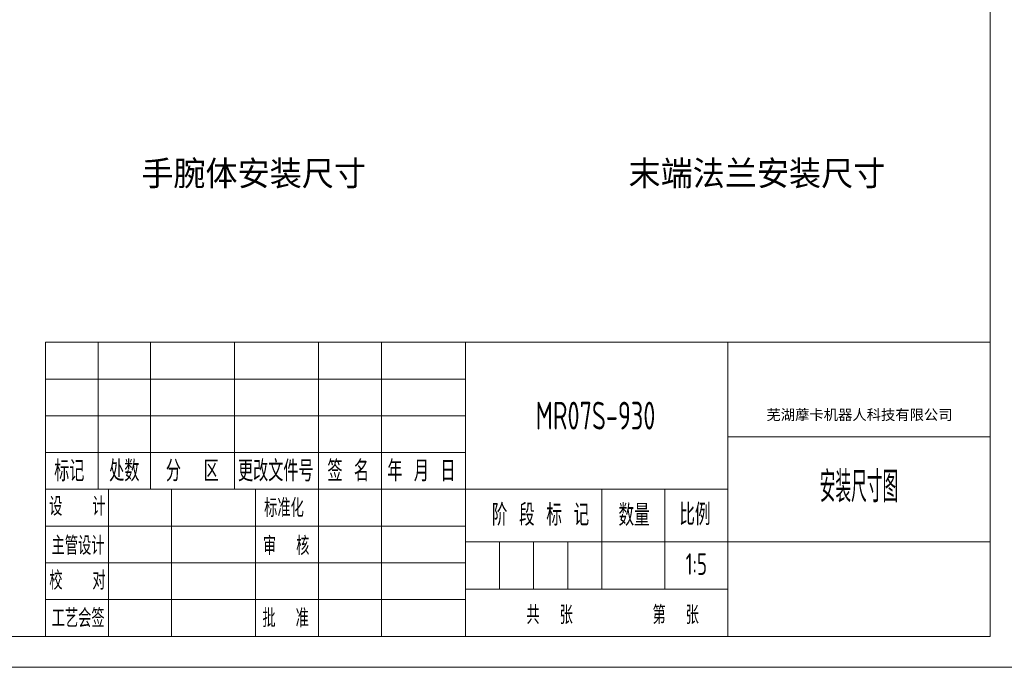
# Model space of a CAD drawing. Header units: millimetres. Extents: x 809 to 6054, y -5716 to -1261.
# Tile 52 of 94: x 4649 to 5447, y -5716 to -5192. Entities that reach past the tile are written whole.
import ezdxf
from ezdxf.enums import TextEntityAlignment as Align

# ---------------------------------------------------------------- set-up
doc = ezdxf.new("R2010")
doc.units = ezdxf.units.MM
doc.header["$LTSCALE"] = 0.3175
for name, color, linetype, lineweight in [('1轮廓实线层', 7, 'Continuous', 18), ('2细线层', 4, 'Continuous', 13), ('6文字层', 3, 'Continuous', 13), ('L2', 6, 'Continuous', 13), ('图框层', 7, 'Continuous', 18)]:
    doc.layers.add(name, color=color, linetype=linetype, lineweight=lineweight)
doc.styles.add('PC_TEXTSTYLE', font='ISOCP.SHX', dxfattribs={"width": 0.707, "bigfont": 'GBCBIG.SHX'})
doc.styles.add('仿宋体', font='txt')
doc.styles.add('标准汉字', font='gbenor.shx', dxfattribs={"bigfont": 'gbcbig.shx'})

# ---------------------------------------------------------------- blocks, each defined once
blk = doc.blocks.new('ZwmFrameMain_1_A4^_^无分区图框^_^landscape')
at = {"layer": '1轮廓实线层'}
for p in [(267, 200), (0, 0)]:
    blk.add_line(p, (267, 0), dxfattribs=at)
at = {"layer": '2细线层'}
blk.add_line((-25, -5), (272, -5), dxfattribs=at)
blk = doc.blocks.new('ZwmFrameMain_1_横向标题栏')
at = {"layer": '1轮廓实线层'}
for p, q in [((-153, 47.6), (0, 47.6)), ((-153, 0), (-153, 47.6))]:
    blk.add_line(p, q, dxfattribs=at)
at = {"layer": '2细线层', "color": 6, "linetype": 'Continuous'}
for p, q in [((-144.5, 23.8), (-144.5, 47.6)), ((-136, 23.8), (-136, 47.6)), ((-122.4, 23.8), (-122.4, 47.6)), ((-108.8, 0), (-108.8, 47.6)), ((-108.8, 23.8), (-108.8, 47.6)), ((-98.6, 0), (-98.6, 47.6)), ((-85, 0), (-85, 47.6)), ((-42.5, 0), (-42.5, 47.6)), ((-153, 41.65), (-85, 41.65)), ((-153, 35.7), (-85, 35.7)), ((-42.5, 32.3), (0, 32.3)), ((-153, 29.75), (-85, 29.75)), ((-153, 23.8), (-42.5, 23.8)), ((-142.8, 0), (-142.8, 23.8)), ((-132.6, 0), (-132.6, 23.8)), ((-62.9, 7.65), (-62.9, 23.8)), ((-52.7, 7.65), (-52.7, 23.8)), ((-153, 17.85), (-85, 17.85)), ((-85, 15.3), (0, 15.3)), ((-79.47, 7.65), (-79.47, 15.3)), ((-73.95, 7.65), (-73.95, 15.3)), ((-68.42, 7.65), (-68.42, 15.3)), ((-153, 11.9), (-85, 11.9)), ((-85, 7.65), (-42.5, 7.65)), ((-153, 5.95), (-85, 5.95))]:
    blk.add_line(p, q, dxfattribs=at)
at = {"layer": 'L2', "linetype": 'Continuous'}
blk.add_line((-119, 0), (-119, 23.8), dxfattribs=at)
at = {"layer": '6文字层', "color": 4, "linetype": 'Continuous', "insert": (-21.17, 35.77), "char_height": 1.7, "width": 46.9115, "attachment_point": 5, "style": '仿宋体'}
blk.add_mtext('芜湖藦卡机器人科技有限公司', dxfattribs=at)
at = {"layer": '6文字层', "color": 6, "style": '标准汉字'}
for s, insert, char_height, width, attachment_point in [('标记', (-149.17, 26.77), 3.4, 9.9025, 5), ('处数', (-140.26, 26.77), 3.4, 9.7325, 5), ('分  区', (-129.24, 26.77), 3.4, 16.2896, 5), ('更改文件号', (-115.72, 26.77), 3.4, 24.905, 5), ('签 名', (-103.99, 26.77), 3.4, 12.6286, 5), ('年 月 日', (-92.13, 26.77), 3.4, 20.3696, 5), ('设   计', (-147.87, 21.02), 2.975, 17.0478, 5), ('标准化', (-114.39, 20.78), 2.975, 13.1644, 5), ('阶 段 标 记', (-80.73, 17.89), 3.5, 25.8612, 7), ('数量', (-60.2, 17.85), 3.5, 8.5159, 7), ('比例', (-50.35, 17.98), 3.5, 7.9953, 7), ('主管设计', (-147.75, 14.68), 2.975, 17.1806, 5), ('审  核', (-114.03, 14.65), 2.975, 13.9931, 5), ('校   对', (-147.84, 9.04), 2.975, 17.2709, 5), ('工艺会签', (-147.73, 2.95), 2.975, 17.255, 5), ('批  准', (-114.13, 2.95), 2.975, 14.1047, 5), ('共  张        第  张', (-75.11, 1.97), 2.975, 51.7172, 7)]:
    blk.add_mtext(s, dxfattribs=dict(at, insert=insert, char_height=char_height, width=width, attachment_point=attachment_point))
at = {"layer": '6文字层', "color": 4, "style": 'PC_TEXTSTYLE', "flags": 8}
for tag, height, width, p, p2 in [('产品名称或材料标记', 4.5, 0.911854, (-77.25, 33.47), (-50.6, 33.47)), ('图样名称', 5, 2.846512, (-41.5, 21.71), (-1, 21.71)), ('图样代号', 5, 2.86875, (-41.5, 5.64), (-1, 5.64))]:
    blk.add_attdef(tag, text='', height=height, dxfattribs=dict(at, width=width)).set_placement(p, p2, align=Align.FIT)
at = {"layer": '6文字层', "color": 6, "style": 'PC_TEXTSTYLE', "width": 9.241641, "flags": 8}
blk.add_attdef('设计', text='', height=2.12, rotation=359.5768, dxfattribs=at).set_placement((-141.75, 19.99), (-133.89, 19.93), align=Align.FIT)
at = {"layer": '6文字层', "color": 6, "style": 'PC_TEXTSTYLE', "flags": 8}
for tag, height, width, p, p2 in [('审核', 2.12, 2.542374, (-141.61, 14.16), (-134.04, 14.16)), ('重量', 3.5, 1.685865, (-61.9, 10.1), (-53.7, 10.1)), ('比例', 3.5, 1.699352, (-51.7, 9.95), (-43.5, 9.95))]:
    blk.add_attdef(tag, text='', height=height, dxfattribs=dict(at, width=width)).set_placement(p, p2, align=Align.FIT)

msp = doc.modelspace()

# ---------------------------------------------------------------- block references
at = {"layer": '图框层', "xscale": 5, "yscale": 5, "zscale": 5}
msp.add_blockref('ZwmFrameMain_1_A4^_^无分区图框^_^landscape', (4100.41273, -5691.18169), dxfattribs=at)
at = {"layer": '图框层'}
ref = msp.add_blockref('ZwmFrameMain_1_横向标题栏', (5435.41273, -5691.18169), dxfattribs=dict(at, xscale=5, yscale=5, zscale=5))
ref.add_attrib('产品名称或材料标记', 'MR07S-930', dxfattribs={"layer": '6文字层', "color": 4, "height": 22.5, "style": 'PC_TEXTSTYLE', "width": 0.707}).set_placement((5115.78478, -5523.82649), align=Align.CENTER)
ref.add_attrib('图样名称', '安装尺寸图', dxfattribs={"layer": '6文字层', "color": 4, "height": 25, "style": 'PC_TEXTSTYLE', "width": 0.707}).set_placement((5329.16273, -5582.62323), align=Align.CENTER)
ref.add_attrib('比例', '1:5', dxfattribs={"layer": '6文字层', "color": 6, "height": 17.5, "style": 'PC_TEXTSTYLE', "width": 0.707}).set_placement((5197.41273, -5641.42534), align=Align.CENTER)

# ---------------------------------------------------------------- texts
at = {"layer": '6文字层'}
for s, p in [('手腕体安装尺寸', (4838.90167, -5316.11289)), ('末端法兰安装尺寸', (5246.48666, -5316.11289))]:
    msp.add_text(s, height=20, dxfattribs=at).set_placement(p, align=Align.MIDDLE)

doc.saveas('drawing.dxf')
